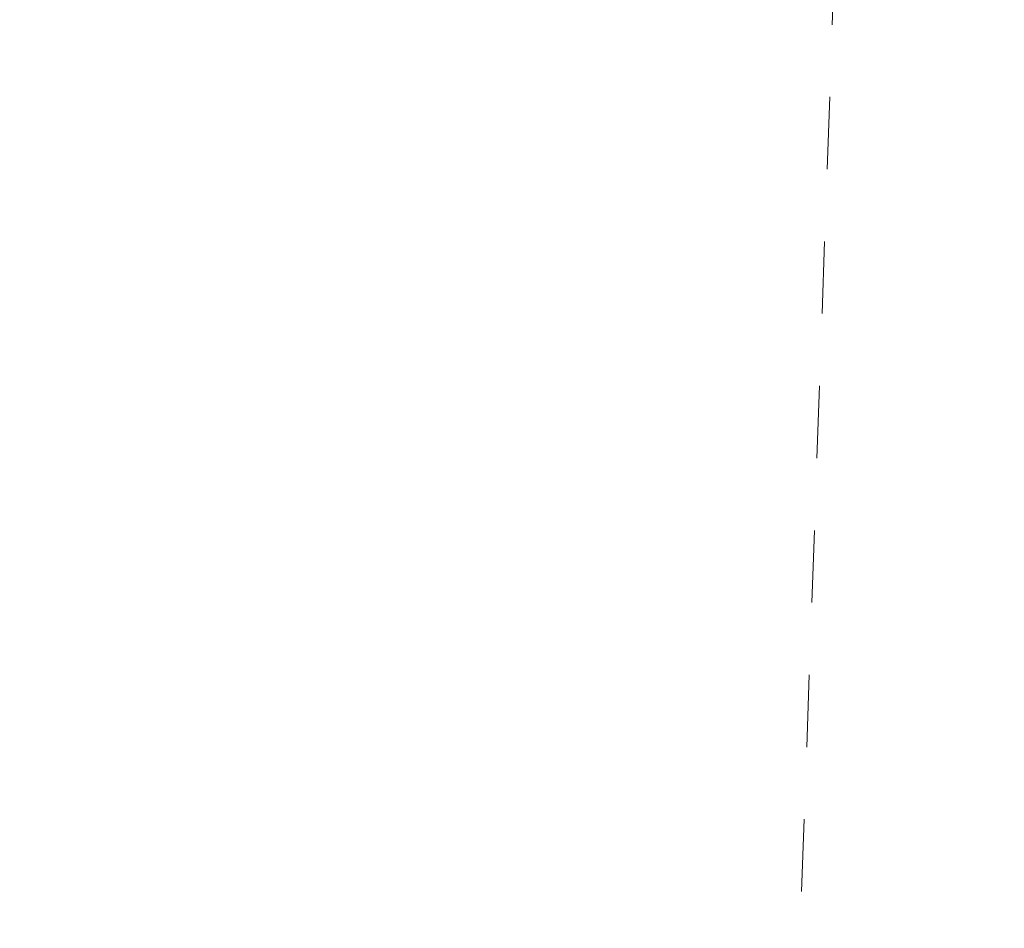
# Model space of a CAD drawing. Header units: metres. Extents: x 5504996 to 5514259, y 5943254 to 5951281.
# Tile 60 of 256: x 5509245 to 5509252, y 5947746 to 5947752. Entities that reach past the tile are written whole.
import ezdxf

# ---------------------------------------------------------------- set-up
doc = ezdxf.new("R2010")
doc.units = ezdxf.units.M
doc.linetypes.add('L_0_03', pattern=[1, 0.5, -0.5])
doc.layers.add('EGB_KonturUzytkuGruntowego', color=7, linetype='L_0_03', lineweight=18, true_color=0x008000)

msp = doc.modelspace()

# ---------------------------------------------------------------- linework, layer by layer
at = {"layer": 'EGB_KonturUzytkuGruntowego', "color": 96, "linetype": 'L_0_03', "lineweight": 18, "true_color": 0x008000, "flags": 128}
msp.add_lwpolyline([(5508597.61, 5947935.71), (5508597.55, 5947948.08), (5508602.03, 5947948.57), (5508602.08, 5947938.57), (5508604.73, 5947935.22), (5508654.68, 5947930.72), (5508698.68, 5947913.97), (5508722.9, 5947910.73), (5508793.21, 5947901.31), (5508795.94, 5947900.95), (5508803.63, 5947898.73), (5508825.53, 5947892.4), (5508866.02, 5947880.71), (5508876.03, 5947875.03), (5508893.77, 5947864.92), (5508898.52, 5947862.44), (5508925.01, 5947848.54), (5509014.84, 5947797.21), (5509042.07, 5947783.91), (5509084.08, 5947766.9), (5509103.75, 5947760.77), (5509054.51, 5947853.99), (5509038.61, 5947912.51), (5509021.12, 5947991.85), (5509022.24, 5948044.37), (5509025.94, 5948069.25), (5509046.98, 5948067.88), (5509050.67, 5948067.68), (5509073.59, 5948066.93), (5509096.54, 5948066.05), (5509127.04, 5948065.27), (5509132.98, 5948065.08), (5509152.99, 5948064.9), (5509173.03, 5948064.56), (5509193, 5948064.29), (5509198.42, 5948063.71), (5509199.18, 5948063.69), (5509220.64, 5948063.25), (5509225.45, 5948063.15), (5509245.01, 5948062.75), (5509257.97, 5948062.5), (5509294.98, 5948061.8), (5509319.32, 5948060.99), (5509356.99, 5948060.25), (5509421.92, 5948058.97), (5509435.89, 5948058.53), (5509466.74, 5948057.56), (5509490.66, 5948056.81), (5509504.11, 5948056.38), (5509557.63, 5948054.7), (5509564.76, 5948054.47), (5509576.68, 5948054.11), (5509620.93, 5948052.71), (5509657.27, 5948051.56), (5509685.44, 5948050.68), (5509686.51, 5948085.74), (5509687.18, 5948108.13), (5509687.88, 5948130.75), (5509693.87, 5948130.58), (5509691.42, 5948050.47), (5509732.28, 5948049.13), (5509730.85, 5948021.07), (5509696.68, 5948022.39), (5509594.76, 5948026.15), (5509499.66, 5948029.64), (5509499.56, 5947905.29), (5509504.5, 5947899.94), (5509587.6, 5947896.1), (5509585.59, 5947864.33), (5509575.37, 5947864.59), (5509576.64, 5947886.08), (5509498.13, 5947890.31), (5509488.23, 5947890.75), (5509488.48, 5947913.74), (5509489.33, 5947995.12), (5509489.7, 5948030.11), (5509479.3, 5948030.34), (5509467.32, 5948030.6), (5509455.22, 5948030.86), (5509385.84, 5948032.34), (5509377.95, 5948032.51), (5509350.87, 5948033.35), (5509349.2, 5947959.13), (5509337.71, 5947959.76), (5509334.66, 5947888.98), (5509297.54, 5947892), (5509292.75, 5947892.4), (5509255.93, 5947895.18), (5509255.67, 5947887.03), (5509254.71, 5947863.82), (5509252.12, 5947789.29), (5509251.67, 5947776.84), (5509251.54, 5947772.88), (5509250.57, 5947745.43), (5509238.85, 5947743.15), (5509239.95, 5947776.32), (5509240.47, 5947791.94), (5509242.64, 5947857.18), (5509213.31, 5947858.09), (5509181.75, 5947859.21), (5509155.43, 5947860.14), (5509148.09, 5947860.4), (5509148.58, 5947872.41), (5509156.2, 5947872.11), (5509168.78, 5947871.69), (5509209.59, 5947870.27), (5509209.84, 5947882.42), (5509210.41, 5947910.65), (5509217.55, 5947910.12), (5509243.89, 5947908.17), (5509243.99, 5947933.37), (5509244.04, 5947945.4), (5509250.22, 5947945.91), (5509269.02, 5947947.43), (5509311.05, 5947971.5), (5509322.9, 5947982.43), (5509336.22, 5948001.66), (5509336.53, 5948033.79), (5509270.72, 5948035.85), (5509259.72, 5948036.18), (5509245.23, 5948036.63), (5509142.07, 5948038.95), (5509087.26, 5948041.33), (5509083.23, 5948041.5), (5509032.28, 5948043.7), (5509031.65, 5948022.04), (5509030.76, 5947991.55), (5509032.54, 5947991.59), (5509038.33, 5947964.49), (5509049.46, 5947912.36), (5509075.97, 5947836.54), (5509081.53, 5947820.99), (5509109.59, 5947773.36), (5509138.95, 5947723.71), (5509132.11, 5947722.74), (5509126.18, 5947721.9), (5509120.95, 5947731.74), (5509108.73, 5947755.83), (5509105.61, 5947756.69), (5509100.47, 5947758.09), (5509081.88, 5947763.18), (5509040.48, 5947779.48), (5509013.58, 5947792.7), (5508975.08, 5947814.8), (5508923.74, 5947844.25), (5508885.92, 5947864.82), (5508863.7, 5947877.03), (5508833.74, 5947885.83), (5508795.87, 5947896.95), (5508793.76, 5947897.24), (5508724.56, 5947906.47), (5508697.07, 5947910.13), (5508654.28, 5947926.6), (5508597.44, 5947931.57)], close=True, dxfattribs=at)

doc.saveas('drawing.dxf')
